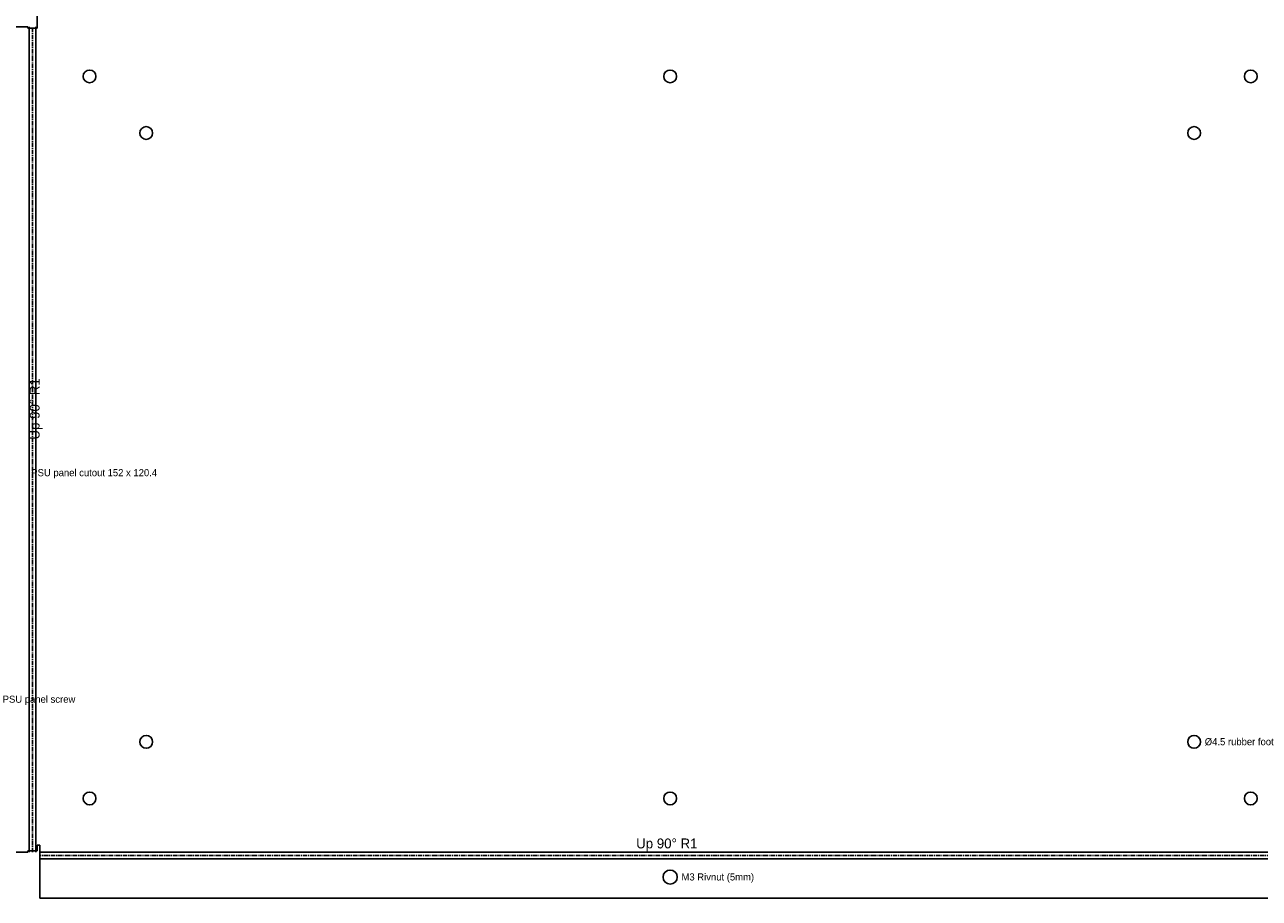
# Model space of a CAD drawing. Header units: millimetres. Extents: x 0 to 1639, y -1843 to 53.
# Tile 8 of 12: x 662 to 1098, y -1041 to -733. Entities that reach past the tile are written whole.
import ezdxf

# ---------------------------------------------------------------- set-up
doc = ezdxf.new("R2010")
doc.units = ezdxf.units.MM
doc.linetypes.add('CENTER2', pattern=[2.541, 1.587, -0.318, 0.318, -0.318])
for name, color, linetype in [('Bend Center', 1, 'CENTER2'), ('Bend Notes', 3, 'CONTINUOUS'), ('Leaders', 5, 'CONTINUOUS'), ('Visible', 7, 'CONTINUOUS'), ('Visible Narrow', 8, 'CONTINUOUS')]:
    doc.layers.add(name, color=color, linetype=linetype)

msp = doc.modelspace()

# ---------------------------------------------------------------- linework, layer by layer
at = {"layer": 'Bend Center'}
for p, q in [((664.39, -1025.17), (664.39, -733.67)), ((1112.02, -1026.3), (667.02, -1026.3))]:
    msp.add_line(p, q, dxfattribs=at)
at = {"layer": 'Visible'}
for p, q in [((666.02, -734.17), (666.02, -729.4)), ((658.26, -733.67), (662.76, -733.67)), ((662.76, -733.67), (662.76, -734.17)), ((662.76, -734.17), (666.02, -734.17)), ((667.02, -1022.67), (666.02, -1022.67)), ((666.02, -1022.67), (666.02, -1024.67)), ((667.02, -1025.17), (667.02, -1022.67)), ((662.76, -1025.17), (647.76, -1025.17)), ((666.02, -1024.67), (662.76, -1024.67)), ((662.76, -1024.67), (662.76, -1025.17)), ((667.02, -1027.43), (667.02, -1025.17)), ((667.02, -1027.93), (667.02, -1027.43)), ((667.02, -1041.43), (667.02, -1027.93)), ((1112.02, -1041.43), (667.02, -1041.43))]:
    msp.add_line(p, q, dxfattribs=at)
for centre, radius in [((684.52, -751.17), 2.25), ((889.52, -751.17), 2.25), ((1094.52, -751.17), 2.25), ((704.52, -771.17), 2.25), ((1074.52, -771.17), 2.25), ((704.52, -986.17), 2.25), ((1074.52, -986.17), 2.25), ((684.52, -1006.17), 2.25), ((889.52, -1006.17), 2.25), ((1094.52, -1006.17), 2.25), ((889.52, -1033.93), 2.5)]:
    msp.add_circle(centre, radius, dxfattribs=at)
at = {"layer": 'Visible Narrow'}
for p, q in [((663.26, -1025.17), (663.26, -733.67)), ((665.52, -1025.17), (665.52, -733.67)), ((667.02, -1025.17), (1112.02, -1025.17)), ((667.02, -1027.43), (1112.02, -1027.43))]:
    msp.add_line(p, q, dxfattribs=at)

# ---------------------------------------------------------------- texts
at = {"layer": 'Bend Notes'}
msp.add_text('Up 90%%D R1', height=3.5, rotation=90, dxfattribs=at).set_placement((666.89, -879.42))
msp.add_text('Up 90%%D R1', height=3.5, dxfattribs=at).set_placement((877.52, -1023.8))
at = {"layer": 'Leaders'}
for s, p in [('PSU panel cutout 152 x 120.4', (663.96, -892.37)), ('PSU panel screw', (653.86, -972.37)), ('%%c4.5 rubber foot', (1078.27, -987.37)), ('M3 Rivnut (5mm)', (893.52, -1035.13))]:
    msp.add_text(s, height=2.5, dxfattribs=at).set_placement(p)

doc.saveas('drawing.dxf')
